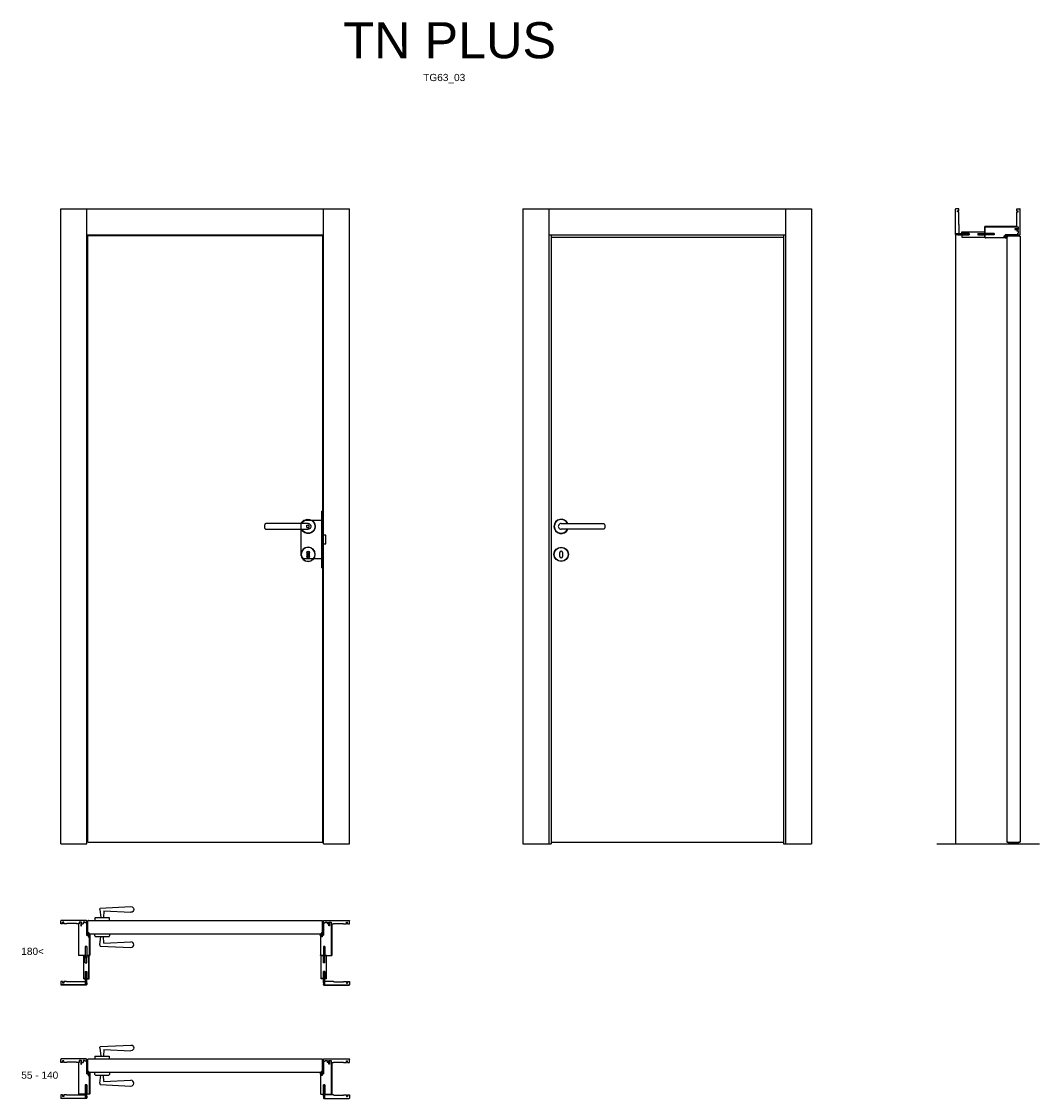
# Model space of a CAD drawing. Header units: millimetres. Extents: x 1001 to 4529, y 288 to 4022.
import ezdxf

# ---------------------------------------------------------------- set-up
doc = ezdxf.new("R2010")
doc.units = ezdxf.units.MM
for name, color, linetype in [('arancio', 40, 'Continuous'), ('blu', 5, 'Continuous'), ('DISEGNO', 7, 'Continuous'), ('magenta', 6, 'Continuous'), ('nero', 7, 'Continuous'), ('rosso', 1, 'Continuous')]:
    doc.layers.add(name, color=color, linetype=linetype)
doc.styles.get("Standard").update_dxf_attribs({"font": 'arial.ttf'})

# ---------------------------------------------------------------- blocks, each defined once
blk = doc.blocks.new('A$C1F074413')
at = {"layer": 'arancio'}
h = blk.add_hatch(dxfattribs=at)
h.set_pattern_fill('ANSI37', color=3, scale=0.3, style=0)
h.set_pattern_definition([(45, (-3521.2255, 3666.5664), (-0.67351921, 0.67351921), []), (135, (-3521.2255, 3666.5664), (-0.67351921, -0.67351921), [])])
h.paths.add_polyline_path([(38, 44, 0.608184), (42, 56, -0.019721), (37, 62, -0.044846), (35, 66, -0.107338), (35, 69, -0.344759), (35, 70, -0.11762), (38, 69, -0.059059), (55, 52, 0.232734), (55, 52, -0.569067), (57, 50, 0.565692), (59, 48, -0.517588), (60, 46, 0.567956), (62, 44, -0.591325), (63, 41, 0.56416), (64, 39, -0.588683), (66, 37, 0.56469), (67, 35, -0.561199), (68, 32, 0.28252), (68, 31, -0.00061), (69, 29, -0.57205), (68, 29), (61, 29), (61, 26), (68, 25, -0.414214), (69, 25), (69, 24, 0.97974), (72, 23, 0.076876), (72, 28, 0.137599), (40, 70, 0.194275), (32, 72, 0.795559), (32, 70, 0.022211), (33, 70, -0.383582), (33, 70, 0.082895), (34, 65, 0.03018), (36, 62, 0.002426), (41, 55, -0.611915), (38, 45, 0.154545), (29, 42, 0.032477), (29, 42, 0.257865), (25, 29), (26, 29, -0.260614), (30, 41, -0.084076), (30, 41, -0.154266)])
h.paths.add_polyline_path([(72, 28, 0.137599), (40, 70, 0.194275), (32, 72, 0.795559), (32, 70, 0.022211), (33, 70, -0.383582), (33, 70, 0.082895), (34, 65, 0.03018), (36, 62, 0.002426), (41, 55, -0.611915), (38, 45, 0.154545), (29, 42, 0.025591), (29, 42, 0.258993), (25, 29), (26, 29, -0.260614), (30, 41, -0.084076), (30, 41, -0.154266), (38, 44, 0.608184), (42, 56, -0.019721), (37, 62, -0.044846), (35, 66, -0.107338), (35, 69, -0.344759), (35, 70, -0.11762), (38, 69, -0.059059), (55, 52, 0.232734), (55, 52, -0.569067), (57, 50, 0.565692), (59, 48, -0.517588), (60, 46, 0.567956), (62, 44, -0.591325), (63, 41, 0.56416), (64, 39, -0.588683), (66, 37, 0.56469), (67, 35, -0.578566), (68, 32, 0.261135), (68, 31, -0.00061), (69, 29, -0.57205), (68, 29), (61, 29), (61, 26), (68, 25, -0.414214), (69, 25), (69, 24, 0.97974), (72, 23, 0.076876)], flags=17)
h.paths.add_polyline_path([(54, 18, 1), (52, 20), (46, 17), (46, 14)])
h.paths.add_polyline_path([(52, 12), (46, 8), (46, 6), (54, 10, 1)])
h.paths.add_polyline_path([(42, 8), (36, 12, 1), (35, 10), (42, 6)])
h.paths.add_polyline_path([(36, 20, 1), (35, 18), (42, 14), (42, 17)])
h.paths.add_polyline_path([(22, 29), (17, 28, 1.002022), (18, 25), (22, 25)])
h.paths.add_polyline_path([(32, 72, 0.795559), (32, 70, 0.022211), (33, 70, -0.383582), (33, 70, 0.082895), (34, 65, 0.03018), (36, 62, 0.002426), (41, 55, -0.611915), (38, 45, 0.154545), (29, 42, 0.025591), (29, 42, 0.258993), (25, 29), (26, 29, -0.260614), (30, 41, -0.084076), (30, 41, -0.154266), (38, 44, 0.608184), (42, 56, -0.019721), (37, 62, -0.044846), (35, 66, -0.107338), (35, 69, -0.393467), (35, 70, -0.112194), (38, 69, -0.059059), (55, 52, 0.232734), (55, 52, -0.569067), (57, 50, 0.565692), (59, 48, -0.517588), (60, 46, 0.567956), (62, 44, -0.591325), (63, 41, 0.56416), (64, 39, -0.588683), (66, 37, 0.56469), (67, 35, -0.578566), (68, 32, 0.261135), (68, 31, -0.00061), (69, 29, -0.57205), (68, 29), (61, 29), (61, 26), (68, 25, -0.414214), (69, 25), (69, 24, 0.97974), (72, 23, 0.076876), (72, 28, 0.137599), (40, 70, 0.194275)])
at = {"layer": 'DISEGNO'}
h = blk.add_hatch(dxfattribs=at)
h.set_pattern_fill('ANSI31', color=1, scale=0.3, style=0)
h.set_pattern_definition([(45, (-3521.2255, 3666.5664), (-0.67351921, 0.67351921), [])])
h.paths.add_polyline_path([(42, 31), (22, 29), (22, 25), (42, 27, -0.440011), (42, 27), (42, 5, 0.414214), (44, 3), (45, 3, 0.414214), (46, 5), (46, 27, -0.440011), (47, 27), (61, 26), (61, 29), (47, 31, 0.059915)])
at = {"layer": 'magenta'}
h = blk.add_hatch(dxfattribs=at)
h.set_pattern_fill('GRAVEL', color=256, scale=0.1, style=0)
h.set_pattern_definition([(228.0127875, (-3519.39675, 3669.10642), (-20.3200000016, -22.8599999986), [0.3417214, -33.8304836]), (184.969741, (-3519.62535, 3668.85242), (30.479999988, 2.5400001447), [0.5864047, -58.0540489]), (132.510447, (-3520.20955, 3668.80162), (25.4000000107, -27.9399999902), [0.4134815, -40.9347228]), (267.273689, (-3521.20015, 3668.16662), (2.5400000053, 50.7999999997), [0.5340045, -52.8664374]), (292.8336542, (-3521.22555, 3667.63322), (-12.700000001, 30.4799999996), [0.5236337, -51.8398077]), (357.273689, (-3521.02235, 3667.15062), (-50.7999999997, 2.5400000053), [0.5340045, -52.8664374]), (37.6942405, (-3520.48895, 3667.12522), (-33.0199999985, -25.4000000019), [0.7061937, -69.9131153]), (72.2553284, (-3519.93015, 3667.55702), (17.7800000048, 55.8799999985), [0.6667195, -66.0052566]), (121.4295656, (-3519.72695, 3668.19202), (-20.320000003, 33.0199999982), [0.535813, -53.0455457]), (175.2363583, (-3520.00635, 3668.64922), (27.94, -2.540000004), [0.6117133, -29.973937]), (222.3974378, (-3520.615946, 3668.70002), (-30.479999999, -27.940000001), [0.7910779, -78.3167725]), (138.814075, (-3518.68555, 3668.14122), (-17.779999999, 15.240000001), [0.2700045, -26.7305658]), (171.4692344, (-3518.88875, 3668.31902), (33.020000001, -5.0799999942), [0.513682, -50.854639]), (225, (-3519.3967, 3668.3952), (-4e-16, -2.54), [0.3592093, -3.2328931]), (203.1985905, (-3519.57455, 3668.70002), (12.7, 5.08), [0.1934413, -19.1506224]), (291.80141, (-3519.75235, 3668.6238), (-2.54, 7.62), [0.2735656, -13.404753]), (30.963757, (-3519.65075, 3668.3698), (7.62, 5.08), [0.4443197, -14.3662982]), (161.565051, (-3519.26975, 3668.5984), (5.08, -2.54), [0.3212871, -7.7108981]), (16.3895403, (-3521.22555, 3668.62382), (25.4, 7.62), [0.450088, -44.5588267]), (70.346176, (-3520.79375, 3668.75082), (-10.160000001, -27.9399999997), [0.377599, -37.3822157]), (293.1985905, (-3519.26975, 3669.10642), (-5.08, 12.7), [0.3868801, -18.9571836]), (343.6104597, (-3519.11735, 3668.75082), (-25.4000000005, 7.6199999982), [0.450088, -44.5588267]), (339.443955, (-3521.22555, 3667.04902), (-12.7, 5.08), [0.4340352, -21.2677343]), (294.7751406, (-3520.81915, 3666.89662), (-12.700000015, 27.939999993), [0.3636721, -36.0035934]), (66.8014095, (-3519.24435, 3666.56642), (5.08, 12.7), [0.3868801, -18.9571836]), (17.3540246, (-3519.09195, 3666.92202), (-33.0199999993, -10.160000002), [0.4257827, -42.152376]), (69.443955, (-3520.48895, 3666.56642), (-5.08, -12.7), [0.2170176, -21.4847519]), (101.309932, (-3519.39675, 3666.5664), (-2.54, 10.16), [0.1295146, -12.821995]), (165.963757, (-3519.42215, 3666.6934), (7.62, -2.54), [0.5236337, -9.9490546]), (186.009006, (-3519.93015, 3666.82042), (25.4, 2.5400000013), [0.485267, -48.0413649]), (303.690068, (-3519.65075, 3668.1412), (-2.54, 5.08), [0.3663239, -8.7917764]), (353.1572266, (-3519.44755, 3667.83642), (43.1800000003, -5.0799999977), [0.6395568, -63.3160091]), (60.945396, (-3518.81255, 3667.76022), (-10.16, -17.78), [0.2615082, -25.8893923]), (90, (-3518.6855, 3667.9888), (-2.54, 2.54), [0.1524, -2.3876]), (120.256437, (-3519.98095, 3666.89662), (10.159999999, -17.780000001), [0.352867, -34.9339408]), (48.0127875, (-3520.15875, 3667.20142), (20.320000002, 22.8599999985), [0.6834429, -33.4887622]), (0, (-3519.7015, 3667.7094), (2.54, 2.54), [0.6604, -1.8796]), (325.3048465, (-3519.04115, 3667.70942), (25.4000000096, -17.7799999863), [0.4016096, -39.7593167]), (254.054604, (-3518.71095, 3667.48082), (-2.54, -10.16), [0.3698291, -18.12165]), (207.6459754, (-3518.81255, 3667.12522), (-48.2600000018, -25.3999999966), [0.6021451, -59.6124644]), (175.4260787, (-3519.34595, 3666.84582), (-33.02, 2.54), [0.6370295, -63.0658465])])
h.paths.add_polyline_path([(26, 29), (28, 29, -0.263768), (31, 40, -0.145344), (38, 42, 0.592215), (43, 57, 0.131687), (37, 62, 0.009898), (42, 56, -0.608184), (38, 44, 0.153617), (30, 41, 0.033579), (30, 41, 0.258551)])
blk = doc.blocks.new('A$C1DEA4563')
for p, q in [((417, 294.8), (418, 293.8)), ((417.8, 294), (417.8, 271.4)), ((418, 293.8), (418, 271.4))]:
    blk.add_line(p, q)
at = {"layer": 'nero'}
for p, q in [((304, 299.6), (304, 293.6)), ((304, 299.6), (346.7, 299.6)), ((304, 299.6), (304, 293.5)), ((304, 299.4), (346.7, 299.4)), ((347.5, 309.6), (347.5, 307.1)), ((347.5, 307.1), (353, 307.1)), ((347.5, 304.4), (347.5, 300.4)), ((347.5, 304.4), (353, 304.4)), ((347.7, 309.6), (347.7, 307.1)), ((417.8, 309.4), (347.7, 309.4)), ((347.7, 304.4), (347.7, 300.4)), ((348.5, 310.6), (416.5, 310.6)), ((348.5, 310.4), (416.5, 310.4)), ((353, 304.4), (353, 307.1)), ((386, 299.6), (418, 299.6)), ((386, 299.6), (386, 294.8)), ((417.8, 309.1), (417.8, 299.6)), ((418, 309.1), (418, 299.6)), ((302, 293.5), (302, 288.5)), ((302, 293.5), (304, 293.5)), ((302, 288.5), (303, 287.5)), ((302, 278.5), (303, 279.5)), ((302, 278.5), (302, 274.5)), ((302, 274.5), (303, 273.5)), ((303, 287.5), (308, 287.5)), ((303, 279.5), (314.5, 279.5)), ((303, 273.5), (308, 273.5)), ((308, 281.7), (308, 287.5)), ((314.5, 281.7), (308, 281.7)), ((308, 273.5), (308, 271.4)), ((417.8, 272.4), (308, 272.4)), ((308, 271.4), (418, 271.4)), ((314.5, 279.5), (314.5, 281.7)), ((386, 294.8), (417, 294.8))]:
    blk.add_line(p, q, dxfattribs=at)
for centre, radius, start, end in [((346.7, 300.4), 1, 270, 0), ((346.7, 300.4), 0.8, 270, 0), ((348.5, 309.6), 1, 90, 180), ((348.5, 309.6), 0.8, 90, 180), ((416.5, 309.1), 1.5, 0, 90), ((416.5, 309.1), 1.3, 0, 90)]:
    blk.add_arc(centre, radius, start, end, dxfattribs=at)
at = {"layer": 'nero', "xscale": 0.2, "yscale": 0.2, "zscale": 0.2, "rotation": 90}
blk.add_blockref('A$C1F074413', (352.6, 296.9), dxfattribs=at)
blk = doc.blocks.new('A$C61601E48')
at = {"layer": 'nero'}
for p, q in [((0, 88.5), (0, 1.5)), ((0.2, 88.5), (0.2, 1.5)), ((8, 90), (1.5, 90)), ((8, 89.8), (1.5, 89.8)), ((8, 84), (6, 84)), ((6, 84), (6, 77.8)), ((6, 83.9), (6, 79.1)), ((6, 77.8), (12, 77.8)), ((8, 90), (8, 84)), ((8, 90), (8, 84)), ((12, 71.8), (12, 77.8)), ((12, 71.8), (6, 71.8)), ((6, 71.8), (6, 64.9)), ((6, 70), (6, 63.8)), ((6, 63.8), (12, 63.8)), ((11.2, 54.3), (11.2, 21.3)), ((12, 63.8), (12, 55.3)), ((12, 0.2), (1.5, 0.2)), ((12, 0), (1.5, 0)), ((12, 10.3), (6.3, 10.3)), ((6.3, 10.3), (6.3, 6.5)), ((12, 6.5), (6.3, 6.5)), ((12, 20.3), (12, 10.3)), ((12, 6.5), (12, 0))]:
    blk.add_line(p, q, dxfattribs=at)
for centre, radius, start, end in [((1.5, 88.5), 1.5, 90, 180), ((1.5, 88.5), 1.3, 90, 180), ((12.2, 54.3), 1, 101.537, 180), ((1.5, 1.5), 1.5, 180, 270), ((1.5, 1.5), 1.3, 180, 270), ((12.2, 21.3), 1, 180, 258.463)]:
    blk.add_arc(centre, radius, start, end, dxfattribs=at)
blk = doc.blocks.new('A$C3301035D')
at = {"layer": 'nero'}
for p, q in [((39, 90), (0, 90)), ((0, 85.5), (0, 90)), ((39, 89.8), (0, 89.8)), ((46.8, 85.5), (0, 85.5)), ((35, 55.3), (35, 85.5)), ((39, 90), (45.5, 90)), ((39, 89.8), (45.5, 89.8)), ((46.8, 88.5), (46.8, 1.5)), ((47, 88.5), (47, 1.5)), ((35.8, 54.3), (35.8, 21.3)), ((35, 20.3), (35, 10.3)), ((35, 10.3), (40.7, 10.3)), ((35, 6.5), (40.7, 6.5)), ((35, 6.5), (35, 0)), ((35, 0.2), (45.5, 0.2)), ((35, 0), (45.5, 0)), ((40.7, 10.3), (40.7, 6.5))]:
    blk.add_line(p, q, dxfattribs=at)
for centre, radius, start, end in [((45.5, 88.5), 1.5, 0, 90), ((45.5, 88.5), 1.3, 0, 90), ((34.8, 54.3), 1, 0, 78.463), ((34.8, 21.3), 1, 281.537, 0), ((45.5, 1.5), 1.5, 270, 0), ((45.5, 1.5), 1.3, 270, 0)]:
    blk.add_arc(centre, radius, start, end, dxfattribs=at)
blk = doc.blocks.new('A$C14397BCB')
at = {"layer": 'nero'}
for p, q in [((80, 18.2), (0, 18.2)), ((0, 10.2), (0, 18.2)), ((0, 10.2), (0, 18.2)), ((25, 10.2), (0, 10.2)), ((0, 0), (0, 5.4)), ((0, 0), (0, 5.4)), ((25, 5.4), (0, 5.4)), ((0.2, 10.2), (0.2, 18.2)), ((79.8, 18), (0.2, 18)), ((0.2, 5.4), (0.2, 0)), ((25, 5.4), (25, 10.2)), ((55, 10.2), (80, 10.2)), ((55, 5.4), (55, 10.2)), ((55, 5.4), (80, 5.4)), ((79.8, 10.2), (79.8, 18.2)), ((79.8, 5.4), (79.8, 0)), ((80, 10.2), (80, 18.2)), ((80, 0), (80, 5.4)), ((80, 0), (0, 0))]:
    blk.add_line(p, q, dxfattribs=at)
blk = doc.blocks.new('A$C7B6A1C13')
at = {"layer": 'nero'}
for p, q in [((0, 4.5), (40, 4.5)), ((0, 0), (0, 4.5)), ((40, 0), (0, 0)), ((40, 4.5), (40, 0))]:
    blk.add_line(p, q, dxfattribs=at)
blk = doc.blocks.new('A$C18A00078')
at = {"layer": 'nero'}
for p, q in [((0, 42), (0, 4)), ((0.5, 42), (0.5, 4)), ((1.6, 46), (812.4, 46)), ((2.2, 46), (1.9, 45.7)), ((811.8, 46), (812.1, 45.7)), ((812.4, 46), (812.5, 46)), ((813.5, 42), (813.5, 4)), ((814, 42), (814, 4)), ((1.6, 0), (1.5, 0)), ((2.2, 0), (1.9, 0.3)), ((811.8, 0), (812.1, 0.3)), ((812.4, 0), (812.5, 0)), ((1.6, 0), (812.4, 0))]:
    blk.add_line(p, q, dxfattribs=at)
for centre, radius, start, end in [((5, 42.4), 5, 133.0694, 184.734), ((5.1, 42.4), 4.6, 134.1539, 184.9356), ((808.9, 42.4), 4.6, 355.0644, 45.8461), ((809, 42.4), 5, 355.266, 45.8461), ((5, 3.6), 5, 175.266, 225.8461), ((5.1, 3.6), 4.6, 175.0644, 225.8461), ((808.9, 3.6), 4.6, 314.1539, 4.9356), ((809, 3.6), 5, 314.1539, 4.734)]:
    blk.add_arc(centre, radius, start, end, dxfattribs=at)
blk = doc.blocks.new('A$C39112CDF')
for p, q in [((0, 40.1), (0, 48.1)), ((0, 48.1), (50, 48.1)), ((2, 38.1), (48, 38.1)), ((17, 10), (20, 38.1)), ((31, 15.4), (30, 38.1)), ((50, 48.1), (50, 40.1))]:
    blk.add_line(p, q)
at = {"color": 7, "ltscale": 0.5}
for p, q in [((17, 10), (17, 10)), ((18.5, 5.3), (124.8, 0)), ((31, 15.4), (124.8, 20)), ((134.8, 10), (134.8, 10))]:
    blk.add_line(p, q, dxfattribs=at)
for centre, start, end in [((2, 40.1), 180, 270), ((48, 40.1), 270, 0)]:
    blk.add_arc(centre, 2, start, end)
for centre, radius, start, end in [((25, 10), 8, 180, 215.7572), ((124.8, 10), 10, 0, 90), ((124.8, 10), 10, 270, 0)]:
    blk.add_arc(centre, radius, start, end, dxfattribs=at)
blk = doc.blocks.new('A$C64AD426D')
at = {"layer": 'arancio', "ltscale": 0.2}
for p, q in [((3, 196), (0, 196)), ((0, 196), (0, 187)), ((3, 187), (0, 187)), ((0, 187), (0, 9)), ((3, 196), (3, 187)), ((3, 187), (3, 9)), ((3, 164), (65.5, 164)), ((65.5, 164), (75.5, 154)), ((75.5, 154), (75.5, 42)), ((54.6, 147.1), (46.4, 147.1)), ((46.4, 138.9), (46.4, 147.1)), ((54.6, 138.9), (46.4, 138.9)), ((54.6, 138.9), (54.6, 147.1)), ((48, 39), (48.6, 50.6)), ((53, 39), (48, 39)), ((51.3, 45.7), (52.6, 46.2)), ((51.3, 43.8), (51.3, 45.7)), ((52.8, 43.3), (51.3, 43.8)), ((52.6, 46.2), (52.4, 50.6)), ((53, 39), (52.8, 43.3)), ((75.5, 42), (65.5, 32)), ((3, 9), (0, 9)), ((0, 9), (0, 0)), ((0, 0), (3, 0)), ((65.5, 32), (3, 32)), ((3, 9), (3, 0))]:
    blk.add_line(p, q, dxfattribs=at)
blk.add_lwpolyline([(-11, 113), (0, 113), (0, 83), (-11, 83)], close=True, dxfattribs=at)
blk.add_arc((50.5, 53), 3.05, 308.5319, 231.4681, dxfattribs=at)
blk = doc.blocks.new('A$C166858DD')
at = {"layer": 'rosso'}
for points in [[(17.15, 11.6), (17.23, 11.59), (17.32, 11.54), (17.41, 11.47), (17.5, 11.36), (17.57, 11.22), (17.62, 11.06), (17.66, 10.88), (17.68, 10.7), (17.68, 10.5), (17.66, 10.32), (17.62, 10.14), (17.57, 9.98), (17.5, 9.84), (17.41, 9.73), (17.32, 9.66), (17.23, 9.61), (17.15, 9.6)], [(2.09, 0.15), (2.09, 1.55)], [(3.01, 1.55), (3.01, 0.15)]]:
    blk.add_lwpolyline(points, dxfattribs=at)
for radius in [2.5, 2.4]:
    blk.add_circle((2.55, 0.92), radius, dxfattribs=at)
for centre, radius, start, end in [((2.55, 10.6), 2.5, 23.5833, 180), ((2.55, 10.6), 2.4, 24.7402, 180), ((2.55, 10.6), 1, 89.5137, 270.0006), ((2.55, 10.6), 2.5, 180, 336.2446), ((2.55, 10.6), 2.4, 180, 335.2594), ((2.55, 1.55), 0.458, 0, 180), ((2.55, 0.15), 0.458, 180, 0)]:
    blk.add_arc(centre, radius, start, end, dxfattribs=at)
for points, knots in [([(2.55, 11.6), (2.84, 11.6), (3.41, 11.6), (4.28, 11.6), (5.1, 11.6), (5.87, 11.6), (6.57, 11.6), (7.21, 11.6), (7.77, 11.6), (8.27, 11.6), (8.71, 11.6), (9.16, 11.6), (9.66, 11.6), (10.23, 11.6), (10.88, 11.6), (11.6, 11.6), (12.39, 11.6), (13.25, 11.6), (14.18, 11.6), (15.15, 11.6), (16.16, 11.6), (16.82, 11.6), (17.15, 11.6)], [0, 0, 0, 0, 0.0654962, 0.128039, 0.1859381, 0.2383788, 0.2855481, 0.3276851, 0.3649273, 0.3973303, 0.4248697, 0.4522917, 0.4847046, 0.5220863, 0.5643888, 0.6115654, 0.6636815, 0.720897, 0.7834771, 0.8515886, 0.9243325, 1, 1, 1, 1]), ([(17.15, 9.6), (16.94, 9.6), (16.55, 9.6), (15.97, 9.6), (15.45, 9.6), (14.95, 9.6), (14.48, 9.6), (14.03, 9.6), (13.59, 9.6), (13.09, 9.6), (12.54, 9.6), (11.97, 9.6), (11.47, 9.6), (11.02, 9.6), (10.57, 9.6), (10.08, 9.6), (9.5, 9.6), (8.85, 9.6), (8.13, 9.6), (7.34, 9.6), (6.52, 9.6), (5.67, 9.6), (4.97, 9.6), (4.41, 9.6), (3.98, 9.6), (3.54, 9.6), (3.06, 9.6), (2.73, 9.6), (2.55, 9.6)], [0, 0, 0, 0, 0.047919, 0.089802, 0.127308, 0.161752, 0.194134, 0.225171, 0.25509, 0.283663, 0.326071, 0.363909, 0.396831, 0.424679, 0.45234, 0.484785, 0.522035, 0.564217, 0.611609, 0.664619, 0.718844, 0.77643, 0.835538, 0.863858, 0.89338, 0.925097, 0.960183, 1, 1, 1, 1])]:
    blk.add_open_spline(points, degree=3, knots=knots, dxfattribs=at)
blk = doc.blocks.new('*U13')
at = {"layer": 'nero'}
for p, q in [((0, 42), (0, 4)), ((0.5, 42), (0.5, 4)), ((1.6, 46), (2101.4, 46.1)), ((2.2, 46), (1.9, 45.7)), ((2100.8, 46.1), (2101.1, 45.7)), ((2101.4, 46.1), (2101.5, 46)), ((2102.5, 42), (2102.5, 4.1)), ((2103, 42), (2103, 4.1)), ((1.6, 0), (1.5, 0)), ((1.6, 0), (2101.4, 0)), ((2.2, 0), (1.9, 0.3)), ((2100.8, 0), (2101.1, 0.4)), ((2101.4, 0), (2101.5, 0.1))]:
    blk.add_line(p, q, dxfattribs=at)
for centre, radius, start, end in [((5, 42.4), 5, 133.0694, 184.734), ((5.1, 42.4), 4.6, 134.1539, 184.9356), ((2097.9, 42.4), 4.6, 355.0644, 45.8461), ((2098, 42.4), 5, 355.266, 45.8461), ((5, 3.6), 5, 175.266, 225.8461), ((5.1, 3.6), 4.6, 175.0644, 225.8461), ((2097.9, 3.7), 4.6, 314.1539, 4.9356), ((2098, 3.7), 5, 314.1539, 4.734)]:
    blk.add_arc(centre, radius, start, end, dxfattribs=at)

msp = doc.modelspace()

# ---------------------------------------------------------------- linework, layer by layer
at = {"layer": 'nero'}
for p, q in [((1136.5, 1171.4), (1136.5, 3372.4)), ((1136.5, 3372.4), (2137.5, 3372.4)), ((1226.5, 3282.4), (1226.5, 3372.4)), ((2047.5, 3282.4), (2047.5, 3372.4)), ((2137.5, 1171.4), (2137.5, 3372.4)), ((2738.4, 3372.4), (3739.4, 3372.4)), ((2738.4, 3372.4), (2738.4, 1171.4)), ((2828.4, 3372.4), (2828.4, 1171.4)), ((2828.4, 3372.4), (2828.4, 3282.4)), ((3649.4, 3372.4), (3649.4, 1171.4)), ((3739.4, 3372.4), (3739.4, 1171.4)), ((1226.5, 1171.4), (1226.5, 3282.4)), ((1226.5, 3282.4), (2047.5, 3282.4)), ((1230, 1176.4), (1230, 3279.4)), ((1230, 3279.4), (2044, 3279.4)), ((2044, 3279.4), (2044, 1176.4)), ((2047.5, 1171.4), (2047.5, 3282.4)), ((2828.4, 3282.4), (3649.4, 3282.4)), ((2836.4, 3282.4), (2836.4, 1171.4)), ((2836.4, 3274.4), (3641.4, 3274.4)), ((3641.4, 3282.4), (3641.4, 1171.4)), ((4238.3, 3283.9), (4238.3, 1171.4)), ((1136.5, 1171.4), (1226.5, 1171.4)), ((1226.5, 1171.4), (1226.5, 1176.4)), ((1230, 1176.4), (2044, 1176.4)), ((2047.5, 1171.4), (2137.5, 1171.4)), ((2738.4, 1171.4), (2836.4, 1171.4)), ((2836.4, 1176.4), (3641.4, 1176.4)), ((3641.4, 1171.4), (3739.4, 1171.4)), ((4173.7, 1171.4), (4529.2, 1171.4))]:
    msp.add_line(p, q, dxfattribs=at)

# ---------------------------------------------------------------- block references
at = {"layer": 'blu', "rotation": 270}
for name, p in [('A$C61601E48', (1136.5, 425.4)), ('A$C3301035D', (1136.5, 335.4))]:
    msp.add_blockref(name, p, dxfattribs=at)
at = {"layer": 'blu', "xscale": -1, "rotation": 90}
for name, p in [('A$C61601E48', (2137.5, 425.4)), ('A$C3301035D', (2137.5, 335.4))]:
    msp.add_blockref(name, p, dxfattribs=at)
at = {"layer": 'nero'}
for name, p, rotation in [('A$C3301035D', (4285.3, 3372.4), 180), ('A$C61601E48', (4462.3, 3372.4), 180), ('A$C14397BCB', (4340.3, 3292.6), 180), ('A$C7B6A1C13', (4372.3, 3287), 180), ('A$C1DEA4563', (4758.4, 3582), 180), ('A$C61601E48', (1136.5, 905.6), 270), ('A$C1DEA4563', (926.9, 1201.7), 270), ('A$C7B6A1C13', (1221.9, 815.6), 270), ('A$C14397BCB', (1216.3, 783.6), 270), ('A$C3301035D', (1136.5, 728.6), 270), ('A$C61601E48', (1136.5, 425.4), 270), ('A$C1DEA4563', (926.9, 721.4), 270)]:
    msp.add_blockref(name, p, dxfattribs=dict(at, rotation=rotation))
at = {"layer": 'nero', "xscale": -1}
for name, p, rotation in [('*U13', (4462.4, 3278.9), 90), ('A$C18A00078', (1230, 905.6), 180), ('A$C1DEA4563', (2347.1, 1201.7), 90), ('A$C61601E48', (2137.5, 905.6), 90), ('A$C7B6A1C13', (2052.2, 815.6), 90), ('A$C14397BCB', (2057.7, 783.6), 90), ('A$C3301035D', (2137.5, 728.6), 90), ('A$C18A00078', (1230, 425.4), 180), ('A$C1DEA4563', (2347.1, 721.4), 90), ('A$C61601E48', (2137.5, 425.4), 90)]:
    msp.add_blockref(name, p, dxfattribs=dict(at, rotation=rotation))
msp.add_blockref('A$C64AD426D', (2044, 2128.4), dxfattribs=at)
at = {"layer": 'nero', "yscale": 10, "zscale": 10}
for p, xscale in [((2019.5, 2165.4), -10), ((2845.9, 2165.4), 10)]:
    msp.add_blockref('A$C166858DD', p, dxfattribs=dict(at, xscale=xscale))
at = {"layer": 'nero', "extrusion": (0, 0, -1), "zscale": -1, "rotation": 180}
for p in [(-1255, 953.8), (-1255, 473.5)]:
    msp.add_blockref('A$C39112CDF', p, dxfattribs=at)
at = {"layer": 'nero'}
for p in [(1255, 811.5), (1255, 331.2)]:
    msp.add_blockref('A$C39112CDF', p, dxfattribs=at)

# ---------------------------------------------------------------- texts
at = {"layer": 'nero', "attachment_point": 1}
for s, insert, char_height in [('TN PLUS', (2116.2, 4019.4), 125), ('TG63_03', (2393.1, 3840.2), 25), ('180<', (999.7, 810.9), 25), ('55 - 140', (999.7, 381.7), 25)]:
    msp.add_mtext_dynamic_manual_height_columns(s, width=2660.064, gutter_width=12.5, heights=[0], dxfattribs=dict(at, insert=insert, char_height=char_height))

doc.saveas('drawing.dxf')
